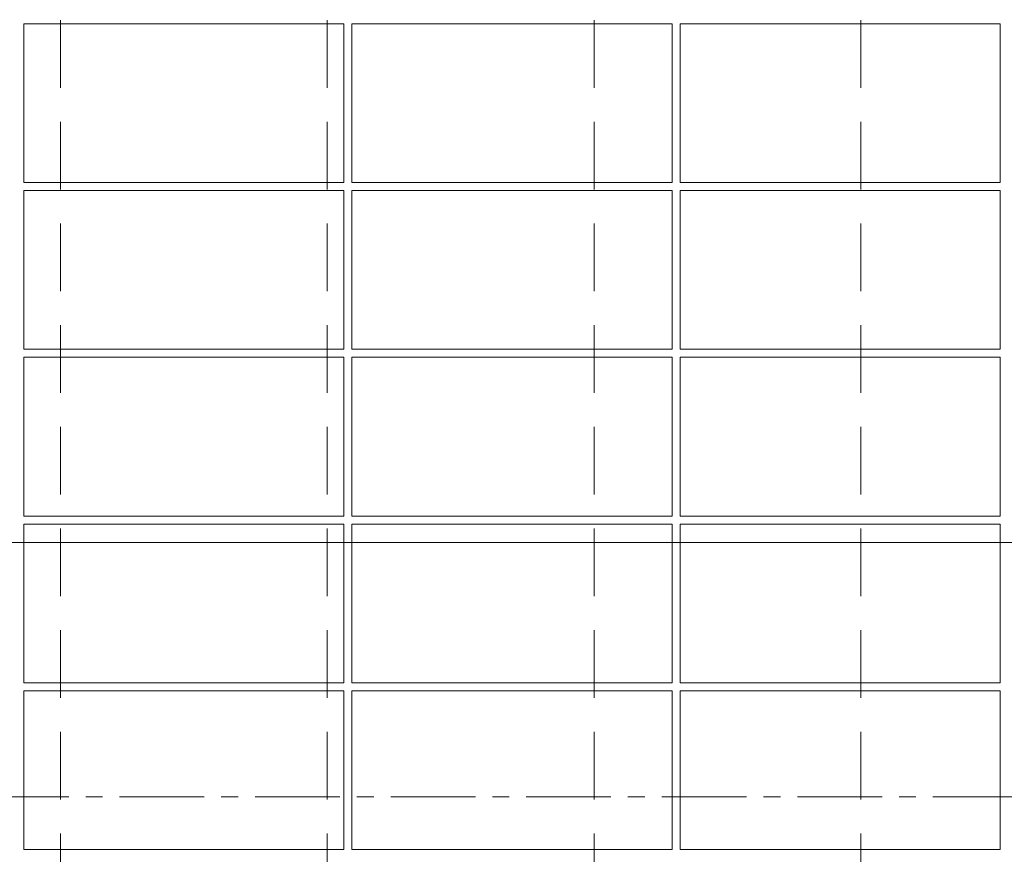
# Model space of a CAD drawing. Header units: millimetres. Extents: x 5450 to 1919026, y -34905 to 130825.
# Tile 88 of 154: x 137985 to 141675, y 48737 to 51865. Entities that reach past the tile are written whole.
import ezdxf
from ezdxf import colors
from ezdxf.entities.mleader import LeaderData, LeaderLine
from ezdxf.math import Vec2, Vec3

# ---------------------------------------------------------------- set-up
doc = ezdxf.new("R2010")
doc.units = ezdxf.units.MM
doc.linetypes.add('CENTERX2', pattern=[101.6, 63.5, -12.7, 12.7, -12.7])
doc.linetypes.add('ČÁRKOVANÁ', pattern=[19.05, 12.7, -6.35])
doc.layers.get('Defpoints').update_dxf_attribs({"color": 8})
for name, color, linetype, lineweight in [('___FVE_návrh var.2', 6, 'Continuous', 5), ('A99_N_kce-pohl', 1, 'Continuous', 9), ('A99_N_koty-200', 5, 'Continuous', 5), ('A99_N_txt-popis-50', 240, 'Continuous', 9)]:
    doc.layers.add(name, color=color, linetype=linetype, lineweight=lineweight)
doc.styles.add('A99_kota', font='isocpeur.ttf', dxfattribs={"height": 2})
doc.styles.add('A99_popis', font='isocpeur.ttf')
doc.dimstyles.new('A99_kota_200 new', dxfattribs={"dimscale": 200, "dimtxt": 2, "dimasz": 1.2, "dimexe": 0.5, "dimexo": 1.5, "dimgap": 0.3, "dimtad": 1, "dimdec": 0, "dimzin": 3, "dimdsep": 46, "dimtxsty": 'A99_kota', "dimblk": 'ARCHTICK', "dimcen": 2.5, "dimazin": 2, "dimtfac": 0.75, "dimtdec": 0, "dimtmove": 2, "dimatfit": 0, "dimfxl": 4, "dimfxlon": 1, "dimtolj": 1, "dimtzin": 0, "dimlwd": 5, "dimlwe": 5, "dimarcsym": 0})

# ---------------------------------------------------------------- blocks, each defined once
blk = doc.blocks.new('_ArchTick')
at = {"color": 0, "linetype": 'ByBlock', "const_width": 0.15}
blk.add_lwpolyline([(-0.5, -0.5), (0.5, 0.5)], dxfattribs=at)
blk = doc.blocks.new('*D1701')
at = {"layer": 'A99_N_koty-200', "color": 0, "linetype": 'Continuous', "lineweight": 5, "transparency": 16777216}
for p, q in [((67137.3, 49905), (67137.3, 50005)), ((67137.3, 49905), (206137.3, 49905)), ((206137.3, 49905), (206137.3, 49805))]:
    blk.add_line(p, q, dxfattribs=at)
at = {"layer": 'Defpoints', "color": 0, "linetype": 'Continuous', "lineweight": 18, "transparency": 16777216}
for p in [(206137.3, 49915), (206137.3, 49905), (67137.3, 49790)]:
    blk.add_point(p, dxfattribs=at)
at = {"layer": 'A99_N_koty-200', "color": 0, "linetype": 'Continuous', "lineweight": 5, "transparency": 16777216, "xscale": 240, "yscale": 240, "zscale": 240, "rotation": 180}
blk.add_blockref('_ArchTick', (67137.3, 49905), dxfattribs=at)
at = {"layer": 'A99_N_koty-200', "color": 0, "linetype": 'Continuous', "lineweight": 5, "transparency": 16777216, "xscale": 240, "yscale": 240, "zscale": 240}
blk.add_blockref('_ArchTick', (206137.3, 49905), dxfattribs=at)
at = {"layer": 'A99_N_koty-200', "color": 0, "linetype": 'Continuous', "transparency": 16777216, "insert": (128137.3, 50340), "char_height": 400, "attachment_point": 5, "style": 'A99_kota'}
blk.add_mtext('\\A1;139 panelů po 1000mm', dxfattribs=at)

msp = doc.modelspace()

# ---------------------------------------------------------------- linework, layer by layer
at = {"layer": '___FVE_návrh var.2', "color": 1, "lineweight": 5, "ltscale": 2}
for points in [[(139199.9, 51849.7), (139199.9, 51254.7), (137999.9, 51254.7), (137999.9, 51849.7)], [(139199.9, 51224.7), (139199.9, 50629.7), (137999.9, 50629.7), (137999.9, 51224.7)], [(139199.9, 50599.7), (139199.9, 50004.7), (137999.9, 50004.7), (137999.9, 50599.7)], [(139199.9, 49974.7), (139199.9, 49379.7), (137999.9, 49379.7), (137999.9, 49974.7)], [(139199.9, 49349.7), (139199.9, 48754.7), (137999.9, 48754.7), (137999.9, 49349.7)]]:
    msp.add_lwpolyline(points, close=True, dxfattribs=at)
at = {"layer": '___FVE_návrh var.2', "color": 4, "lineweight": 5, "ltscale": 2}
for points in [[(140429.9, 51849.7), (140429.9, 51254.7), (139229.9, 51254.7), (139229.9, 51849.7)], [(140459.9, 51849.7), (140459.9, 51254.7), (141659.9, 51254.7), (141659.9, 51849.7)], [(140429.9, 49974.7), (140429.9, 49379.7), (139229.9, 49379.7), (139229.9, 49974.7)], [(140459.9, 49974.7), (140459.9, 49379.7), (141659.9, 49379.7), (141659.9, 49974.7)], [(140429.9, 49349.7), (140429.9, 48754.7), (139229.9, 48754.7), (139229.9, 49349.7)], [(140459.9, 49349.7), (140459.9, 48754.7), (141659.9, 48754.7), (141659.9, 49349.7)]]:
    msp.add_lwpolyline(points, close=True, dxfattribs=at)
at = {"layer": '___FVE_návrh var.2', "color": 6, "lineweight": 5, "ltscale": 2}
for points in [[(140429.9, 51224.7), (140429.9, 50629.7), (139229.9, 50629.7), (139229.9, 51224.7)], [(140459.9, 51224.7), (140459.9, 50629.7), (141659.9, 50629.7), (141659.9, 51224.7)], [(140429.9, 50599.7), (140429.9, 50004.7), (139229.9, 50004.7), (139229.9, 50599.7)], [(140459.9, 50599.7), (140459.9, 50004.7), (141659.9, 50004.7), (141659.9, 50599.7)]]:
    msp.add_lwpolyline(points, close=True, dxfattribs=at)
at = {"layer": '___FVE_návrh var.2', "linetype": 'CENTERX2', "lineweight": 15, "ltscale": 5}
msp.add_lwpolyline([(133787.3, 48952.5), (145787.3, 48952.5)], dxfattribs=at)
at = {"layer": 'A99_N_kce-pohl', "color": 254, "linetype": 'ČÁRKOVANÁ', "lineweight": 5, "ltscale": 20, "true_color": 0xffd9cc}
for points in [[(138137.3, 29130), (138137.3, 29130), (138137.3, 54315)], [(139137.3, 29130), (139137.3, 29130), (139137.3, 54315)], [(140137.3, 29130), (140137.3, 29130), (140137.3, 54315)], [(141137.3, 29130), (141137.3, 29130), (141137.3, 54315)]]:
    msp.add_lwpolyline(points, dxfattribs=at)

# ---------------------------------------------------------------- dimensions: what is measured, and where the dimension line sits
at = {"layer": 'A99_N_koty-200', "linetype": 'Continuous'}
dim = msp.add_linear_dim(base=(206137.3, 49905), p1=(67137.3, 49790), p2=(206137.3, 49915), text='139 panelů po 1000mm', dimstyle='A99_kota_200 new', override={"dimscale": 0, "dimtix": 0, "dimtofl": 1, "dimtmove": 2, "dimatfit": 0}, dxfattribs=at)
dim.commit()
dim.dimension.update_dxf_attribs({"geometry": '*D1701', "text_midpoint": (128137.3, 50340), "dimtype": 160})

# ---------------------------------------------------------------- leaders
at = {"layer": 'A99_N_txt-popis-50', "lineweight": 9}
ml = msp.add_multileader_mtext('Standard', dxfattribs=at)
ml.set_content('\\A1;{\\fISOCPEUR|b1|i0|c238|p34;\\C256;ocelový nosník}', color=1, style='A99_popis')
ml.set_leader_properties(color=256, linetype='ByLayer', lineweight=-1)
ml.build(insert=Vec2(0, 0))
ml.multileader.update_dxf_attribs({"dogleg_length": 200, "arrow_head_size": 300, "scale": 200})
ctx = ml.context
ctx.base_point, ctx.scale, ctx.char_height, ctx.arrow_head_size, ctx.landing_gap_size, ctx.plane_origin = Vec3(89304.8, 50880), 200, 400, 300, 1000, Vec3(88752.3, 44301.7)
notes = []
notes.append((ctx, [(0, (1, 1, 0), (88504.8, 50880), (1, 0), 800, [(0, [(88507.3, 48952.5)], 0, [])])]))
ctx.mtext.insert, ctx.mtext.width, ctx.mtext.defined_height, ctx.mtext.flow_direction = Vec3(90304.8, 51138.2), 3664.376, 670, 5
for ctx, leaders in notes:
    for number, flags, end, landing, length, lines in leaders:
        leader = LeaderData()
        leader.index, (leader.has_last_leader_line, leader.has_dogleg_vector, leader.attachment_direction) = number, flags
        leader.last_leader_point, leader.dogleg_vector, leader.dogleg_length = Vec3(end), Vec3(landing), length
        for number, points, colour, breaks in lines:
            line = LeaderLine()
            line.index, line.vertices, line.color, line.breaks = number, Vec3.list(points), colors.encode_raw_color(colour), breaks
            leader.lines.append(line)
        ctx.leaders.append(leader)

doc.saveas('drawing.dxf')
